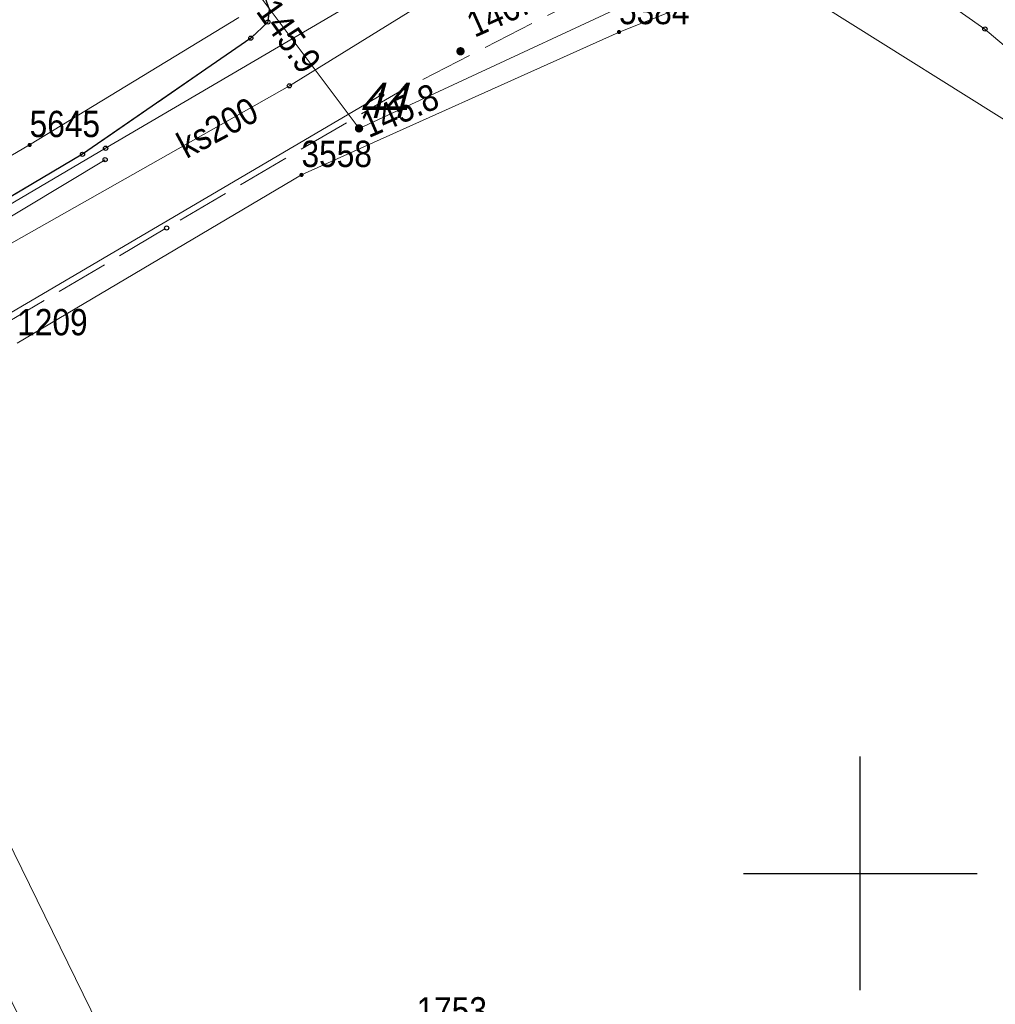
# Model space of a CAD drawing. Header units: metres. Extents: x 5548743 to 5556416, y 5707500 to 5714000.
# Tile 225 of 244: x 5554464 to 5554506, y 5710594 to 5710637. Entities that reach past the tile are written whole.
import ezdxf
from ezdxf.enums import TextEntityAlignment as Align

# ---------------------------------------------------------------- set-up
doc = ezdxf.new("R2010")
doc.units = ezdxf.units.M
doc.linetypes.add('2.25_0.75', pattern=[3, 2.25, -0.75])
doc.linetypes.add('219-1000', pattern=[0])
doc.layers.get('0').update_dxf_attribs({"color": 2, "lineweight": 5})
doc.styles.get("Standard").update_dxf_attribs({"font": 'Working1250', "width": 0.75})

# ---------------------------------------------------------------- blocks, each defined once
blk = doc.blocks.new('203')
at = {"linetype": 'Continuous', "lineweight": 0}
h = blk.add_hatch(color=0, dxfattribs=at)
edge = h.paths.add_edge_path()
edge.add_arc((0, 0), 0.09, 0, 360)
blk = doc.blocks.new('PW01')
at = {"linetype": 'Continuous', "lineweight": 13}
h = blk.add_hatch(color=0, dxfattribs=at)
edge = h.paths.add_edge_path()
edge.add_arc((0, 0), 0.18, 0, 360)
blk = doc.blocks.new('PIKIETAW1891')
at = {"color": 0}
blk.add_circle((0, 0), 0.09, dxfattribs=at)
blk = doc.blocks.new('RAMKA1000K')
at = {"color": 0}
for p, q in [((100, 95), (100, 105)), ((95, 100), (105, 100))]:
    blk.add_line(p, q, dxfattribs=at)

msp = doc.modelspace()

# ---------------------------------------------------------------- linework, layer by layer
at = {"layer": '218-kontur użytku gruntowego', "color": 3, "linetype": 'CONTINUOUS', "lineweight": 18, "flags": 128}
for points in [[(5554496.02, 5710638.61), (5554509.49, 5710630.16)], [(5554489.68, 5710635.99), (5554495.2, 5710638.19)], [(5554464.47, 5710631.16), (5554473.42, 5710636.62)], [(5554473.42, 5710636.62), (5554464.47, 5710631.16)], [(5554476.1, 5710629.88), (5554489.68, 5710635.99)], [(5554450.41, 5710622.9), (5554464.47, 5710631.16)], [(5554464.47, 5710631.16), (5554450.41, 5710622.9)], [(5554463.94, 5710622.68), (5554476.1, 5710629.88)], [(5554470.36, 5710587.49), (5554460.86, 5710606.87)]]:
    msp.add_lwpolyline(points, dxfattribs=at)
at = {"layer": '219-działka ewidencyjna', "color": 7, "linetype": '219-1000', "lineweight": 18, "flags": 128}
for points in [[(5554495.2, 5710638.19), (5554489.68, 5710635.99)], [(5554473.42, 5710636.62), (5554464.47, 5710631.16)], [(5554489.68, 5710635.99), (5554476.1, 5710629.88)], [(5554464.47, 5710631.16), (5554450.41, 5710622.9)], [(5554476.1, 5710629.88), (5554463.94, 5710622.68)]]:
    msp.add_lwpolyline(points, dxfattribs=at)
at = {"layer": 'jezdnia', "color": 7, "linetype": '2.25_0.75', "lineweight": 18, "flags": 128}
msp.add_lwpolyline([(5554552.05, 5710711.22), (5554552.63, 5710709.3), (5554552.53, 5710707.06), (5554552.16, 5710705.41), (5554551.51, 5710704.05), (5554550.31, 5710702.54), (5554547.38, 5710699.78), (5554530.25, 5710683.47), (5554518.24, 5710671.52), (5554515.19, 5710668.72), (5554512.43, 5710666.27), (5554509.44, 5710663.6), (5554503.12, 5710658.09), (5554494.7, 5710651.01), (5554489.25, 5710646.55), (5554488.04, 5710645.72), (5554487.11, 5710645.3), (5554485.69, 5710644.79), (5554478.94, 5710642.57), (5554477.43, 5710642.29), (5554475.08, 5710642.25), (5554473.42, 5710642.28), (5554472.43, 5710638.71), (5554473.93, 5710638.51), (5554474.43, 5710637.77), (5554474.72, 5710636.97), (5554474.66, 5710636.42), (5554473.93, 5710635.73), (5554466.73, 5710630.76), (5554450.45, 5710621.12), (5554425.4, 5710609.05), (5554418.6, 5710605.89), (5554417.15, 5710605.26), (5554415.76, 5710605.21), (5554414.27, 5710606.27), (5554419.6, 5710598.38), (5554419.68, 5710600.26), (5554420.54, 5710601.39), (5554426.32, 5710604.38), (5554450.17, 5710615.94), (5554455.64, 5710618.96), (5554457.51, 5710620.02), (5554470.33, 5710627.61), (5554480.55, 5710633.59), (5554490.93, 5710638.9), (5554493.53, 5710640.11), (5554500.28, 5710648.12), (5554500.93, 5710648.88), (5554511.72, 5710657.89), (5554514.76, 5710660.52), (5554517.05, 5710662.45), (5554519.99, 5710665.18), (5554525.09, 5710670.03), (5554526.61, 5710671.37), (5554527.35, 5710672.08), (5554528.16, 5710672.64), (5554535.47, 5710679.96), (5554536.25, 5710680.82), (5554537.58, 5710682.07), (5554542.1, 5710686.33), (5554551.5, 5710695.18), (5554553.01, 5710696.3), (5554554.52, 5710697.03), (5554556.44, 5710697.5), (5554558.78, 5710696.84), (5554560.73, 5710695.29)], close=True, dxfattribs=at)
at = {"layer": 'krawężnik', "color": 7, "linetype": 'CONTINUOUS', "lineweight": 25, "flags": 128}
msp.add_lwpolyline([(5554472.43, 5710638.71), (5554473.93, 5710638.51), (5554474.43, 5710637.77), (5554474.72, 5710636.97), (5554474.66, 5710636.42), (5554473.93, 5710635.73), (5554466.73, 5710630.76), (5554450.45, 5710621.12), (5554425.4, 5710609.05), (5554418.6, 5710605.89), (5554417.15, 5710605.26), (5554415.76, 5710605.21), (5554414.27, 5710606.27), (5554412.85, 5710607.28), (5554397.95, 5710627.83), (5554396.98, 5710629.38), (5554396.78, 5710630.42), (5554397.44, 5710631.31), (5554400.44, 5710632.27)], dxfattribs=at)
at = {"layer": 'przewód elektroenergetyczny podziemny', "color": 1, "linetype": 'CONTINUOUS', "lineweight": 18, "flags": 128}
msp.add_lwpolyline([(5554618.42, 5710600.52), (5554598.73, 5710590.31), (5554584.04, 5710584.65), (5554571.96, 5710604.65), (5554563.95, 5710617.02), (5554555.71, 5710632), (5554544.41, 5710649.74), (5554530.65, 5710671.55), (5554500.98, 5710648.51), (5554494.46, 5710639.26), (5554478.56, 5710631.87), (5554474.37, 5710637.47), (5554472.16, 5710639.32), (5554454.55, 5710639.85), (5554436.48, 5710638.4), (5554421.46, 5710637.45), (5554399.02, 5710633.03), (5554394.66, 5710637.51), (5554388.71, 5710642.51), (5554381.93, 5710636.93), (5554358.42, 5710667.49), (5554395.08, 5710691.67), (5554394, 5710693.59), (5554393.59, 5710693.48)], dxfattribs=at)
at = {"layer": 'przewód gazowy', "color": 40, "linetype": 'CONTINUOUS', "lineweight": 18, "flags": 128}
msp.add_lwpolyline([(5554486.45, 5710644.06), (5554480.09, 5710640.63), (5554479.35, 5710637.86), (5554467.72, 5710631.02), (5554457.69, 5710625.12), (5554455.64, 5710623.84), (5554451.05, 5710621.25), (5554437.2, 5710614.4), (5554422.27, 5710607.31), (5554419.93, 5710606.21), (5554416.65, 5710602.98)], dxfattribs=at)
at = {"layer": 'przewód kanalizacyjny', "color": 34, "linetype": 'CONTINUOUS', "lineweight": 18, "flags": 128}
for points in [[(5554403.43, 5710635.81), (5554421.1, 5710605.89), (5554436.67, 5710613.08), (5554452.64, 5710620.71), (5554475.58, 5710633.69), (5554493.24, 5710644.62), (5554505.33, 5710636.12), (5554511.32, 5710631.05), (5554532.54, 5710615.46), (5554538.01, 5710606.53), (5554542.3, 5710598.85), (5554545.18, 5710592.28), (5554547.72, 5710585.05), (5554551.08, 5710576.4), (5554560.88, 5710550.1), (5554563.42, 5710544.78), (5554570, 5710519.72), (5554571.02, 5710502.86)], [(5554479.52, 5710633.3), (5554458.72, 5710621.09), (5554441.18, 5710612.36), (5554419.48, 5710601.47)]]:
    msp.add_lwpolyline(points, dxfattribs=at)
at = {"layer": 'przewód wodociągowy', "color": 5, "linetype": 'CONTINUOUS', "lineweight": 18, "flags": 128}
msp.add_lwpolyline([(5554467.7, 5710630.53), (5554450.58, 5710620.23), (5554460.59, 5710600.44), (5554463.45, 5710595.03), (5554464.76, 5710592.33), (5554468.87, 5710584.3), (5554469.19, 5710570.16), (5554473.83, 5710557.02), (5554476.21, 5710558)], dxfattribs=at)

# ---------------------------------------------------------------- block references
at = {"layer": '203-punkt graniczny', "color": 7, "linetype": 'CONTINUOUS', "lineweight": 18}
for p in [(5554489.68, 5710635.99), (5554464.47, 5710631.16), (5554476.1, 5710629.88)]:
    msp.add_blockref('203', p, dxfattribs=at)
at = {"layer": 'pikieta naturalna', "color": 7, "linetype": 'CONTINUOUS', "lineweight": 13}
msp.add_blockref('PW01', (5554482.9, 5710635.17), dxfattribs=at)
at = {"layer": 'Punkt roboczy BDOT GESUT K1', "color": 6, "linetype": 'CONTINUOUS', "lineweight": 18}
for p in [(5554474.66, 5710636.42), (5554474.66, 5710636.42), (5554505.33, 5710636.12), (5554473.93, 5710635.73), (5554473.93, 5710635.73), (5554482.9, 5710635.17), (5554475.58, 5710633.69), (5554480.55, 5710633.59), (5554479.52, 5710633.3), (5554478.56, 5710631.87), (5554478.56, 5710631.87), (5554467.72, 5710631.02), (5554466.73, 5710630.76), (5554466.73, 5710630.76), (5554467.7, 5710630.53), (5554470.33, 5710627.61)]:
    msp.add_blockref('PIKIETAW1891', p, dxfattribs=at)
at = {"layer": 'rzedna', "color": 1, "linetype": 'CONTINUOUS', "lineweight": 18}
msp.add_blockref('PW01', (5554478.56, 5710631.87), dxfattribs=at)
at = {"layer": 'Wstawianie ramki sekcyjnej z opisem', "color": 7, "linetype": 'CONTINUOUS', "lineweight": 13}
msp.add_blockref('RAMKA1000K', (5554400, 5710500), dxfattribs=at)
msp.add_blockref('RAMKA1000K', (5554400, 5710500), dxfattribs=at)
msp.add_blockref('RAMKA1000K', (5554400, 5710500), dxfattribs=at)
msp.add_blockref('RAMKA1000K', (5554400, 5710500), dxfattribs=at)

# ---------------------------------------------------------------- texts
at = {"layer": '203-punkt graniczny-Atr103', "color": 7, "width": 0.9}
for s, p in [('5384', (5554489.68, 5710635.99)), ('5384', (5554489.68, 5710635.99)), ('5645', (5554464.47, 5710631.16)), ('5645', (5554464.47, 5710631.16)), ('3558', (5554476.1, 5710629.88)), ('3558', (5554476.1, 5710629.88)), ('1209', (5554463.94, 5710622.68)), ('1209', (5554463.94, 5710622.68)), ('1753', (5554481.02, 5710593.24)), ('1753', (5554481.02, 5710593.24))]:
    msp.add_text(s, height=1.125, dxfattribs=at).set_placement(p, align=Align.BOTTOM_LEFT)
at = {"layer": 'pikieta naturalna-Atr2', "color": 7, "width": 0.9}
msp.add_text('146.6', height=1.125, rotation=24.092, dxfattribs=at).set_placement((5554483.5, 5710635.74))
at = {"layer": 'przewód kanalizacyjny-Atr1', "color": 34, "width": 0.9}
msp.add_text('ks200', height=1.125, rotation=28.188, dxfattribs=at).set_placement((5554470.91, 5710631.05), align=Align.MIDDLE_LEFT)
at = {"layer": 'Punkt roboczy BDOT GESUT K1-Atr103', "color": 6, "oblique": 15, "width": 0.9}
msp.add_text('44', height=1.5, dxfattribs=at).set_placement((5554478.56, 5710631.87), align=Align.BOTTOM_LEFT)
msp.add_text('44', height=1.5, dxfattribs=at).set_placement((5554478.56, 5710631.87), align=Align.BOTTOM_LEFT)
at = {"layer": 'rzedna-Atr2', "color": 1, "width": 0.9}
for s, rotation, p in [('145.9', 305.509, (5554474.58, 5710637.2)), ('145.8', 23.61, (5554478.75, 5710631.96))]:
    msp.add_text(s, height=1.125, rotation=rotation, dxfattribs=at).set_placement(p, align=Align.MIDDLE_LEFT)

doc.saveas('drawing.dxf')
